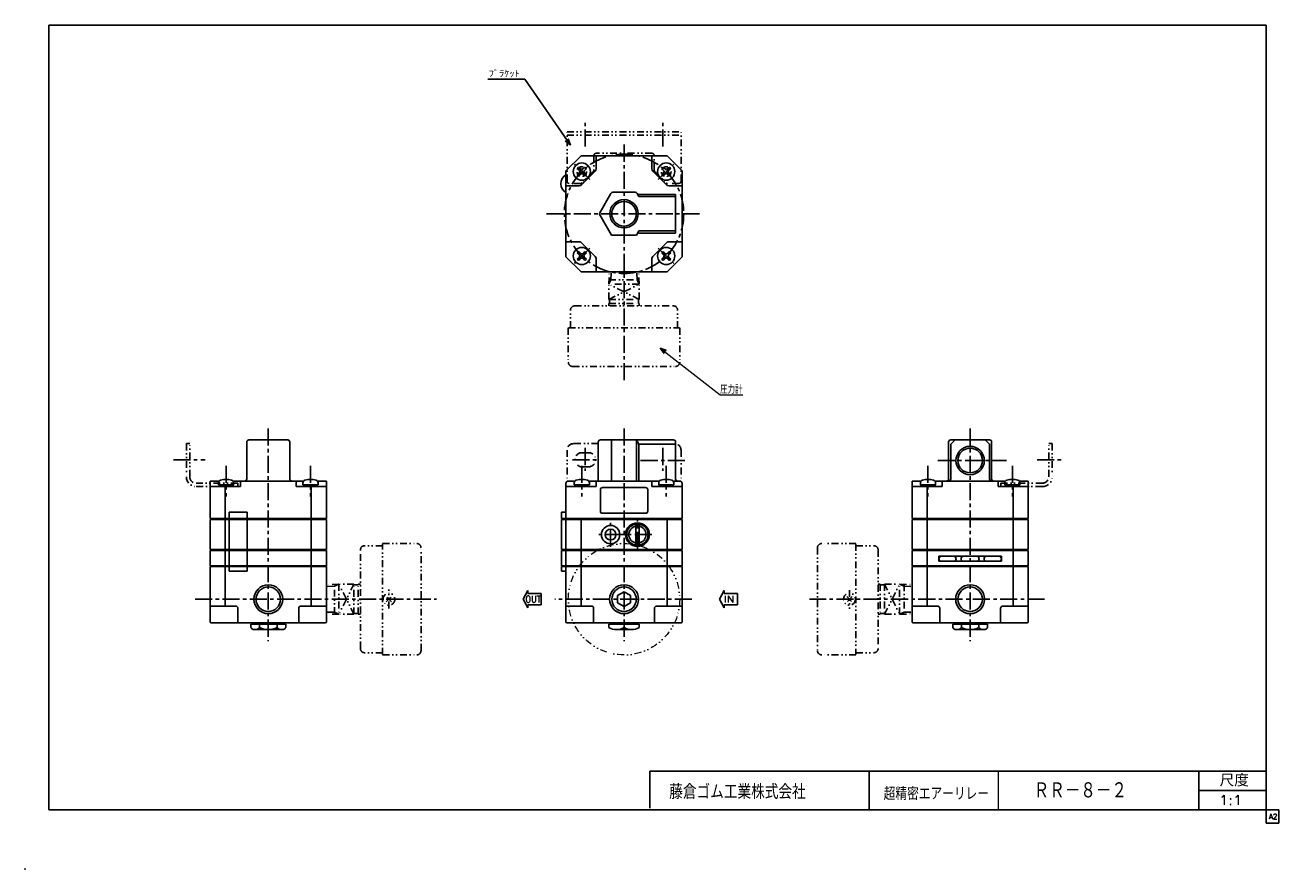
# Model space of a CAD drawing. Header units: millimetres. Extents: x -297 to 286, y -210 to 183.
import ezdxf
from ezdxf.enums import TextEntityAlignment as Align

# ---------------------------------------------------------------- set-up
doc = ezdxf.new("R2010")
doc.units = ezdxf.units.MM
doc.header["$LTSCALE"] = 0.25
doc.header["$PDSIZE"] = 1
doc.linetypes.add('CENTER', pattern=[50.8, 31.75, -6.35, 6.35, -6.35])
doc.linetypes.add('DIVIDE', pattern=[31.75, 12.7, -6.35, 0, -6.35, 0, -6.35])
doc.layers.add('Layer0014', color=7, linetype='Continuous')
doc.layers.add('ZUWAKU', color=7, linetype='Continuous')
doc.styles.add('FdaStyle0', font='txt.shx', dxfattribs={"width": 0.8, "bigfont": 'bigfont'})

# ---------------------------------------------------------------- blocks, each defined once
blk = doc.blocks.new('_OPEN30')
at = {"color": 0, "linetype": 'ByBlock', "lineweight": -2}
for p, q in [((-1, 0.267949), (0, 0)), ((0, 0), (-1, -0.267949)), ((0, 0), (-1, 0))]:
    blk.add_line(p, q, dxfattribs=at)
blk = doc.blocks.new('DC_GROUP_RR-8-2_1')
at = {"color": 4, "linetype": 'DIVIDE', "lineweight": 25}
for p, q in [((-129.04, -85.79), (-126.56, -83.31)), ((-126.56, -85.79), (-129.04, -83.31))]:
    blk.add_line(p, q, dxfattribs=at)
blk.add_circle((-127.8, -84.55), 2.75, dxfattribs=at)
blk = doc.blocks.new('DC_GROUP_RR-8-2_2')
at = {"color": 4, "linetype": 'DIVIDE', "lineweight": 25}
for p, q in [((87.57, -83.31), (85.09, -85.79)), ((85.09, -83.31), (87.57, -85.79))]:
    blk.add_line(p, q, dxfattribs=at)
blk.add_circle((86.33, -84.55), 2.75, dxfattribs=at)

msp = doc.modelspace()

# ---------------------------------------------------------------- linework, layer by layer
at = {"color": 4, "linetype": 'Continuous', "lineweight": 25}
for p, q in [((-64.62, 157.29), (-81.87, 157.29)), ((-43.45, 126.68), (-64.62, 157.29)), ((-38.51, 121.72), (-45.51, 114.72)), ((1.49, 121.72), (-38.51, 121.72)), ((-31.51, 121.72), (-31.51, 115.58)), ((-5.51, 115.58), (-5.51, 121.72)), ((8.49, 114.72), (1.49, 121.72)), ((-45.51, 114.72), (-45.51, 74.72)), ((-39.19, 114.7), (-39.95, 115.46)), ((-39.95, 113.23), (-39.19, 113.99)), ((-38.48, 115.41), (-39.24, 116.17)), ((-38.48, 113.28), (-39.24, 112.52)), ((-38.3, 108.16), (-31.95, 114.52)), ((-37.78, 115.41), (-37.02, 116.17)), ((-37.02, 112.52), (-37.78, 113.28)), ((-36.31, 115.46), (-37.07, 114.7)), ((-36.31, 113.23), (-37.07, 113.99)), ((-5.07, 114.52), (1.29, 108.16)), ((0.05, 114.7), (-0.71, 115.46)), ((-0.71, 113.23), (0.05, 113.99)), ((0, 116.17), (0.76, 115.41)), ((0, 112.52), (0.76, 113.28)), ((1.47, 115.41), (2.23, 116.17)), ((2.23, 112.52), (1.47, 113.28)), ((2.18, 114.7), (2.94, 115.46)), ((2.18, 113.99), (2.94, 113.23)), ((8.49, 74.72), (8.49, 114.72)), ((-39.36, 107.72), (-45.51, 107.72)), ((8.49, 107.72), (2.35, 107.72)), ((-29.77, 95.22), (-24.57, 104.22)), ((-23.7, 104.72), (-13.31, 104.72)), ((-12.44, 104.22), (-11.58, 102.72)), ((-12.16, 103.72), (5.49, 103.72)), ((-11.58, 102.72), (5.49, 102.72)), ((5.49, 85.72), (5.49, 103.72)), ((-24.28, 84.72), (-29.77, 94.22)), ((-45.51, 81.72), (-39.36, 81.72)), ((-12.73, 84.72), (-24.28, 84.72)), ((-11.58, 86.72), (-12.73, 84.72)), ((-12.16, 85.72), (5.49, 85.72)), ((-11.58, 86.72), (5.49, 86.72)), ((2.35, 81.72), (8.49, 81.72)), ((-39.19, 75.45), (-39.95, 76.21)), ((-39.24, 76.92), (-38.48, 76.16)), ((-31.95, 74.93), (-38.3, 81.28)), ((-37.02, 76.92), (-37.78, 76.16)), ((-36.31, 76.21), (-37.07, 75.45)), ((1.29, 81.28), (-5.07, 74.93)), ((-0.71, 76.21), (0.05, 75.45)), ((0, 76.92), (0.76, 76.16)), ((1.47, 76.16), (2.23, 76.92)), ((2.94, 76.21), (2.18, 75.45)), ((-45.51, 74.72), (-38.51, 67.72)), ((-39.19, 74.75), (-39.95, 73.99)), ((-38.48, 74.04), (-39.24, 73.28)), ((-37.02, 73.28), (-37.78, 74.04)), ((-37.07, 74.75), (-36.31, 73.99)), ((-31.51, 73.87), (-31.51, 67.72)), ((-5.51, 67.72), (-5.51, 73.87)), ((-0.71, 73.99), (0.05, 74.75)), ((0.76, 74.04), (0, 73.28)), ((1.47, 74.04), (2.23, 73.28)), ((1.49, 67.72), (8.49, 74.72)), ((2.18, 74.75), (2.94, 73.99)), ((-38.51, 67.72), (1.49, 67.72)), ((-193.9, -28.59), (-193.9, -11.49)), ((-192.9, -10.49), (-174.9, -10.49)), ((-173.9, -11.49), (-173.9, -28.59)), ((-30.46, -29.59), (-30.46, -11.49)), ((-29.46, -10.49), (4.49, -10.49)), ((-24.28, -10.49), (-24.28, -29.59)), ((-12.73, -10.49), (-12.73, -29.59)), ((-11.58, -12.49), (-12.73, -10.49)), ((5.49, -28.59), (5.49, -11.49)), ((132.43, -28.59), (132.43, -11.49)), ((133.43, -12.49), (135.43, -10.49)), ((133.43, -10.49), (151.43, -10.49)), ((151.43, -12.49), (149.43, -10.49)), ((152.43, -11.49), (152.43, -28.59)), ((-11.58, -12.49), (5.49, -12.49)), ((-11.58, -12.49), (-11.58, -29.59)), ((133.43, -28.59), (133.43, -12.49)), ((151.43, -28.59), (151.43, -12.49)), ((-206.73, -29.59), (-210.9, -29.59)), ((-210.9, -29.59), (-210.9, -46.99)), ((-196.9, -32.19), (-210.9, -32.19)), ((-207.02, -30.41), (-207.02, -31.39)), ((-207.02, -31.39), (-200.02, -31.39)), ((-206.82, -32.19), (-206.82, -31.39)), ((-203.9, -32.19), (-203.9, -46.99)), ((-203.63, -31.39), (-203.41, -32.19)), ((-167.49, -29.59), (-200.31, -29.59)), ((-200.22, -31.39), (-200.22, -32.19)), ((-200.02, -31.39), (-200.02, -30.41)), ((-196.9, -29.59), (-196.9, -32.19)), ((-170.9, -29.59), (-170.9, -32.19)), ((-156.9, -32.19), (-170.9, -32.19)), ((-167.78, -30.41), (-167.78, -31.39)), ((-167.78, -31.39), (-160.78, -31.39)), ((-167.58, -32.19), (-167.58, -31.39)), ((-164.39, -31.39), (-164.17, -32.19)), ((-163.9, -32.19), (-163.9, -46.99)), ((-156.9, -29.59), (-161.07, -29.59)), ((-160.98, -31.39), (-160.98, -32.19)), ((-160.78, -31.39), (-160.78, -30.41)), ((-156.9, -29.59), (-156.9, -46.99)), ((-45.51, -46.99), (-45.51, -30.59)), ((-45.51, -32.19), (-31.51, -32.19)), ((-41.33, -29.59), (-44.51, -29.59)), ((-41.63, -31.39), (-41.63, -30.41)), ((-34.63, -31.39), (-41.63, -31.39)), ((-41.43, -31.39), (-41.43, -32.19)), ((-38.02, -31.39), (-38.23, -32.19)), ((-2.09, -29.59), (-34.92, -29.59)), ((-34.83, -32.19), (-34.83, -31.39)), ((-34.63, -30.41), (-34.63, -31.39)), ((-31.51, -29.59), (-31.51, -32.19)), ((-29.51, -33.59), (-29.51, -43.59)), ((-28.51, -32.59), (-8.51, -32.59)), ((-7.51, -33.59), (-7.51, -43.59)), ((-5.51, -29.59), (-5.51, -32.19)), ((-5.51, -32.19), (8.49, -32.19)), ((-2.39, -31.39), (-2.39, -30.41)), ((4.61, -31.39), (-2.39, -31.39)), ((-2.19, -31.39), (-2.19, -32.19)), ((1.22, -31.39), (1.01, -32.19)), ((7.49, -29.59), (4.32, -29.59)), ((4.41, -32.19), (4.41, -31.39)), ((4.61, -30.41), (4.61, -31.39)), ((8.49, -46.99), (8.49, -30.59)), ((119.6, -29.59), (115.43, -29.59)), ((115.43, -29.59), (115.43, -46.99)), ((129.43, -32.19), (115.43, -32.19)), ((119.31, -30.41), (119.31, -31.39)), ((119.31, -31.39), (126.31, -31.39)), ((119.51, -32.19), (119.51, -31.39)), ((122.43, -32.19), (122.43, -46.99)), ((122.7, -31.39), (122.92, -32.19)), ((158.84, -29.59), (126.02, -29.59)), ((126.11, -31.39), (126.11, -32.19)), ((126.31, -31.39), (126.31, -30.41)), ((129.43, -29.59), (129.43, -32.19)), ((155.43, -29.59), (155.43, -32.19)), ((169.43, -32.19), (155.43, -32.19)), ((158.55, -30.41), (158.55, -31.39)), ((158.55, -31.39), (165.55, -31.39)), ((158.75, -32.19), (158.75, -31.39)), ((161.94, -31.39), (162.16, -32.19)), ((162.43, -32.19), (162.43, -46.99)), ((169.43, -29.59), (165.26, -29.59)), ((165.35, -31.39), (165.35, -32.19)), ((165.55, -31.39), (165.55, -30.41)), ((169.43, -29.59), (169.43, -46.99)), ((-202.06, -46.99), (-202.06, -43.99)), ((-202.06, -43.99), (-193.74, -43.99)), ((-193.74, -46.99), (-193.74, -43.99)), ((-47.52, -43.99), (-45.51, -43.99)), ((-47.52, -46.99), (-47.52, -43.99)), ((-28.51, -44.59), (-8.51, -44.59)), ((-210.9, -46.99), (-156.9, -46.99)), ((-210.9, -61.49), (-210.9, -47.49)), ((-210.9, -47.49), (-156.9, -47.49)), ((-203.9, -47.49), (-203.9, -61.49)), ((-202.06, -47.49), (-202.06, -61.49)), ((-193.74, -47.49), (-193.74, -61.49)), ((-163.9, -47.49), (-163.9, -61.49)), ((-156.9, -47.49), (-156.9, -61.49)), ((8.49, -46.99), (-47.52, -46.99)), ((-47.52, -47.49), (8.49, -47.49)), ((-47.52, -47.49), (-47.52, -61.49)), ((-45.51, -47.49), (-45.51, -61.49)), ((-38.51, -47.49), (-38.51, -61.49)), ((-13.01, -59.43), (-13.01, -49.55)), ((-11.51, -49.55), (-11.51, -59.43)), ((1.49, -47.49), (1.49, -61.49)), ((8.49, -47.49), (8.49, -61.49)), ((115.43, -46.99), (169.43, -46.99)), ((115.43, -61.49), (115.43, -47.49)), ((115.43, -47.49), (169.43, -47.49)), ((122.43, -61.49), (122.43, -47.49)), ((162.43, -61.49), (162.43, -47.49)), ((169.43, -47.49), (169.43, -61.49)), ((-156.9, -61.49), (-210.9, -61.49)), ((-210.9, -61.87), (-210.9, -68.97)), ((-156.9, -61.87), (-210.9, -61.87)), ((-210.4, -61.49), (-210.4, -61.87)), ((-203.9, -68.97), (-203.9, -61.87)), ((-202.06, -61.87), (-202.06, -68.97)), ((-193.74, -61.87), (-193.74, -68.97)), ((-163.9, -68.97), (-163.9, -61.87)), ((-157.4, -61.49), (-157.4, -61.87)), ((-156.9, -61.87), (-156.9, -68.97)), ((8.49, -61.49), (-47.52, -61.49)), ((8.49, -61.87), (-47.52, -61.87)), ((-47.52, -68.97), (-47.52, -61.87)), ((-45.51, -61.87), (-45.51, -68.97)), ((-38.51, -68.97), (-38.51, -61.87)), ((1.49, -68.97), (1.49, -61.87)), ((8.49, -61.87), (8.49, -68.97)), ((169.43, -61.49), (115.43, -61.49)), ((115.43, -61.87), (115.43, -68.97)), ((169.43, -61.87), (115.43, -61.87)), ((115.93, -61.49), (115.93, -61.87)), ((122.43, -68.97), (122.43, -61.87)), ((162.43, -68.97), (162.43, -61.87)), ((168.93, -61.49), (168.93, -61.87)), ((169.43, -61.87), (169.43, -68.97)), ((-210.9, -68.97), (-156.9, -68.97)), ((-210.9, -69.35), (-210.9, -95.05)), ((-156.9, -69.35), (-210.9, -69.35)), ((-210.4, -68.97), (-210.4, -69.35)), ((-203.9, -69.35), (-203.9, -87.75)), ((-202.06, -69.35), (-202.06, -71.58)), ((-193.74, -69.35), (-193.74, -71.58)), ((-163.9, -69.35), (-163.9, -87.75)), ((-157.4, -68.97), (-157.4, -69.35)), ((-156.9, -95.05), (-156.9, -69.35)), ((-47.52, -68.97), (8.49, -68.97)), ((-47.52, -69.35), (8.49, -69.35)), ((-47.52, -69.35), (-47.52, -71.58)), ((-45.51, -95.05), (-45.51, -69.35)), ((-45.01, -68.97), (-45.01, -69.35)), ((-38.51, -69.35), (-38.51, -87.75)), ((1.49, -69.35), (1.49, -87.75)), ((8.49, -69.35), (8.49, -95.05)), ((115.43, -68.97), (169.43, -68.97)), ((115.43, -95.05), (115.43, -69.35)), ((115.43, -69.35), (169.43, -69.35)), ((115.93, -68.97), (115.93, -69.35)), ((122.43, -69.35), (122.43, -87.75)), ((127.93, -64.57), (127.93, -66.87)), ((156.93, -64.57), (127.93, -64.57)), ((127.93, -66.87), (156.93, -66.87)), ((156.93, -64.57), (156.93, -66.87)), ((162.43, -69.35), (162.43, -87.75)), ((168.93, -68.97), (168.93, -69.35)), ((169.43, -69.35), (169.43, -95.05)), ((-202.06, -71.58), (-193.74, -71.58)), ((-47.52, -71.58), (-45.51, -71.58)), ((-65.37, -84.55), (-63.2, -80.49)), ((-63.2, -81.89), (-63.2, -80.49)), ((-18.51, -81.08), (-21.51, -82.82)), ((-18.51, -81.08), (-15.51, -82.82)), ((25.87, -84.55), (28.04, -80.49)), ((28.04, -81.89), (28.04, -80.49)), ((-65.37, -84.55), (-63.2, -88.61)), ((-56.99, -81.89), (-63.2, -81.89)), ((-56.99, -87.2), (-63.2, -87.2)), ((-63.2, -87.2), (-63.2, -88.61)), ((-56.99, -81.89), (-56.99, -87.2)), ((-21.51, -82.82), (-21.51, -86.28)), ((-21.51, -86.28), (-18.51, -88.01)), ((-15.51, -86.28), (-18.51, -88.01)), ((-15.51, -82.82), (-15.51, -86.28)), ((25.87, -84.55), (28.04, -88.61)), ((34.25, -81.89), (28.04, -81.89)), ((34.25, -87.2), (28.04, -87.2)), ((28.04, -87.2), (28.04, -88.61)), ((34.25, -81.89), (34.25, -87.2)), ((-210.9, -87.75), (-199.02, -87.75)), ((-198.02, -88.75), (-198.02, -95.55)), ((-169.78, -88.75), (-169.78, -95.55)), ((-156.9, -87.75), (-168.78, -87.75)), ((-45.51, -87.75), (-33.63, -87.75)), ((-32.63, -88.75), (-32.63, -95.55)), ((-4.38, -88.75), (-4.38, -95.55)), ((8.49, -87.75), (-3.38, -87.75)), ((115.43, -87.75), (127.31, -87.75)), ((128.31, -88.75), (128.31, -95.55)), ((156.55, -88.75), (156.55, -95.55)), ((169.43, -87.75), (157.55, -87.75)), ((-210.4, -95.55), (-157.4, -95.55)), ((-175.82, -96.2), (-191.98, -96.2)), ((-191.98, -97.7), (-191.98, -96.2)), ((-176.9, -98.7), (-190.9, -98.7)), ((-188.8, -96.2), (-188.15, -95.55)), ((-187.94, -97.7), (-187.94, -96.2)), ((-179.86, -97.7), (-179.86, -96.2)), ((-179, -96.2), (-179.65, -95.55)), ((-175.82, -97.7), (-175.82, -96.2)), ((7.99, -95.55), (-45.01, -95.55)), ((-25.51, -96.2), (-11.51, -96.2)), ((-25.51, -96.2), (-25.51, -97.7)), ((-23.41, -96.2), (-22.76, -95.55)), ((-22.01, -98.7), (-15.01, -98.7)), ((-18.51, -96.2), (-18.51, -97.7)), ((-13.61, -96.2), (-14.26, -95.55)), ((-11.51, -96.2), (-11.51, -97.7)), ((168.93, -95.55), (115.93, -95.55)), ((150.51, -96.2), (134.35, -96.2)), ((134.35, -97.7), (134.35, -96.2)), ((135.43, -98.7), (149.43, -98.7)), ((137.53, -96.2), (138.18, -95.55)), ((138.39, -97.7), (138.39, -96.2)), ((146.47, -97.7), (146.47, -96.2)), ((147.33, -96.2), (146.68, -95.55)), ((150.51, -97.7), (150.51, -96.2)), ((-6.5, -181.7), (-6.5, -164.5)), ((-6.5, -164.5), (280, -164.5)), ((95.5, -164.5), (95.5, -182.5)), ((248.7, -182.5), (248.7, -164.5)), ((248.7, -173.5), (280, -173.5))]:
    msp.add_line(p, q, dxfattribs=at)
at = {"color": 4, "linetype": 'CENTER', "lineweight": 25}
for p, q in [((-36.51, 125.96), (-36.51, 138)), ((-0.51, 125.96), (-0.51, 138)), ((-18.51, 17.36), (-18.51, 127.03)), ((-54.56, 94.72), (16.56, 94.72)), ((-183.9, -5.15), (-183.9, -104.1)), ((-18.51, -5.15), (-18.51, -104.1)), ((142.43, -5.15), (142.43, -104.1)), ((-36.51, -14.21), (-36.51, -24.86)), ((-0.51, -14.21), (-0.51, -24.86)), ((-228.03, -19.69), (-213.2, -19.69)), ((-203.52, -22.45), (-203.52, -36.7)), ((-164.28, -22.45), (-164.28, -36.7)), ((-42.47, -19.69), (-30.2, -19.69)), ((-38.13, -22.45), (-38.13, -36.7)), ((9.84, -19.99), (-11.49, -19.99)), ((1.11, -22.45), (1.11, -36.7)), ((122.81, -22.45), (122.81, -36.7)), ((127.36, -20.04), (159.29, -20.04)), ((162.05, -22.45), (162.05, -36.7)), ((173.57, -19.69), (185.88, -19.69)), ((-24.76, -60.11), (-24.76, -48.86)), ((-12.26, -61.14), (-12.26, -47.83)), ((-19.13, -54.49), (-30.38, -54.49)), ((-5.6, -54.49), (-18.91, -54.49)), ((-217.93, -84.55), (-105.7, -84.55)), ((13.09, -84.55), (-50.65, -84.55)), ((177.05, -84.55), (67.73, -84.55))]:
    msp.add_line(p, q, dxfattribs=at)
at = {"color": 4, "linetype": 'DIVIDE', "lineweight": 25}
for p, q in [((-45.01, 132.85), (7.99, 132.85)), ((-45.01, 109.85), (-45.01, 132.85)), ((-45.01, 131.25), (7.99, 131.25)), ((7.99, 109.85), (7.99, 132.85)), ((-5.51, 122.85), (-31.51, 122.85)), ((-32.51, 121.85), (-32.51, 115.08)), ((-4.51, 115.08), (-4.51, 121.85)), ((-32.8, 114.37), (-38.03, 109.14)), ((-4.21, 114.37), (1.02, 109.14)), ((-38.74, 108.85), (-44.01, 108.85)), ((6.99, 108.85), (1.73, 108.85)), ((-25.51, 61.92), (-25.33, 67.72)), ((-24.59, 63.99), (-24.47, 67.72)), ((-12.43, 63.99), (-12.54, 67.72)), ((-11.51, 61.92), (-11.68, 67.72)), ((-24.59, 63.99), (-25.51, 61.92)), ((-11.51, 61.92), (-25.51, 61.92)), ((-25.51, 54.92), (-25.51, 61.92)), ((-25.51, 54.92), (-11.51, 61.92)), ((-11.51, 54.92), (-25.51, 61.92)), ((-25.44, 63.99), (-11.57, 63.99)), ((-12.43, 63.99), (-11.51, 61.92)), ((-11.51, 54.92), (-11.51, 61.92)), ((-25.51, 54.92), (-11.51, 54.92)), ((-25.51, 52.92), (-11.51, 52.92)), ((-25.51, 52.92), (-25.51, 51.92)), ((-25.21, 52.92), (-25.21, 55.07)), ((-11.81, 52.92), (-11.81, 55.07)), ((-11.51, 52.92), (-11.51, 51.92)), ((-43.41, 41.62), (-43.41, 49.92)), ((-41.41, 51.92), (4.39, 51.92)), ((6.39, 41.62), (6.39, 49.92)), ((-44.41, 41.62), (-44.41, 25.82)), ((-44.26, 41.62), (7.24, 41.62)), ((7.39, 41.62), (7.39, 25.82)), ((-42.41, 23.72), (5.39, 23.72)), ((-222.02, -12.19), (-222.02, -27.59)), ((-220.42, -12.19), (-222.02, -12.19)), ((-220.42, -27.59), (-220.42, -12.19)), ((-45.01, -15.19), (-45.01, -29.72)), ((-30.46, -12.19), (-42.01, -12.19)), ((-38.01, -16.39), (-35.01, -16.39)), ((7.99, -15.19), (7.99, -29.72)), ((178.95, -27.59), (178.95, -12.19)), ((178.95, -12.19), (180.55, -12.19)), ((180.55, -12.19), (180.55, -27.59)), ((-38.01, -22.99), (-35.01, -22.99)), ((-198.14, -30.59), (-217.42, -30.59)), ((-217.42, -32.19), (-198.14, -32.19)), ((-198.14, -30.59), (-198.14, -32.19)), ((156.67, -30.59), (175.95, -30.59)), ((156.67, -30.59), (156.67, -32.19)), ((175.95, -32.19), (156.67, -32.19)), ((-141.1, -107.45), (-141.1, -61.65)), ((-130.8, -59.65), (-139.1, -59.65)), ((-130.8, -58.65), (-115, -58.65)), ((-130.8, -110.3), (-130.8, -58.8)), ((-112.9, -108.45), (-112.9, -60.65)), ((71.43, -60.65), (71.43, -108.45)), ((89.33, -58.65), (73.53, -58.65)), ((89.33, -58.8), (89.33, -110.3)), ((89.33, -59.65), (97.63, -59.65)), ((99.63, -61.65), (99.63, -107.45)), ((-151.1, -77.55), (-156.9, -77.73)), ((-153.16, -78.47), (-156.9, -78.58)), ((-153.16, -78.47), (-151.1, -77.55)), ((-153.16, -91.49), (-153.16, -77.61)), ((-151.1, -77.55), (-151.1, -91.55)), ((-144.1, -77.55), (-151.1, -77.55)), ((-144.1, -91.55), (-151.1, -77.55)), ((-144.1, -77.55), (-151.1, -91.55)), ((-142.1, -77.85), (-144.25, -77.85)), ((-144.1, -91.55), (-144.1, -77.55)), ((-142.1, -91.55), (-142.1, -77.55)), ((-142.1, -77.55), (-141.1, -77.55)), ((-127.8, -88.83), (-127.8, -80.1)), ((86.33, -80.27), (86.33, -89)), ((100.63, -77.55), (99.63, -77.55)), ((100.63, -77.55), (100.63, -91.55)), ((100.63, -77.85), (102.78, -77.85)), ((102.63, -77.55), (102.63, -91.55)), ((102.63, -77.55), (109.63, -77.55)), ((102.63, -77.55), (109.63, -91.55)), ((102.63, -91.55), (109.63, -77.55)), ((109.63, -91.55), (109.63, -77.55)), ((111.69, -78.47), (109.63, -77.55)), ((109.63, -77.55), (115.43, -77.73)), ((111.69, -77.61), (111.69, -91.49)), ((111.69, -78.47), (115.43, -78.58)), ((-153.16, -90.63), (-156.9, -90.52)), ((-151.1, -91.55), (-156.9, -91.37)), ((-153.16, -90.63), (-151.1, -91.55)), ((-144.1, -91.55), (-151.1, -91.55)), ((-142.1, -91.25), (-144.25, -91.25)), ((-142.1, -91.55), (-141.1, -91.55)), ((100.63, -91.55), (99.63, -91.55)), ((100.63, -91.25), (102.78, -91.25)), ((102.63, -91.55), (109.63, -91.55)), ((111.69, -90.63), (109.63, -91.55)), ((109.63, -91.55), (115.43, -91.37)), ((111.69, -90.63), (115.43, -90.52)), ((-130.8, -109.45), (-139.1, -109.45)), ((-130.8, -110.45), (-115, -110.45)), ((89.33, -110.45), (73.53, -110.45)), ((89.33, -109.45), (97.63, -109.45))]:
    msp.add_line(p, q, dxfattribs=at)
at = {"color": 4, "linetype": 'Continuous', "lineweight": 13}
for p, q in [((-1.65, 32.29), (26.16, 10.56)), ((26.16, 10.56), (36.66, 10.56)), ((155.5, -164.5), (155.5, -182.5))]:
    msp.add_line(p, q, dxfattribs=at)
at = {"color": 4, "linetype": 'CENTER', "lineweight": 25}
msp.add_circle((-18.51, 94.72), 27.75, dxfattribs=at)
at = {"color": 4, "linetype": 'Continuous', "lineweight": 25}
for centre, radius in [((-38.13, 114.35), 4), ((1.12, 114.35), 4), ((-18.51, 94.72), 6.58), ((-18.51, 94.72), 5.72), ((-38.13, 75.1), 4), ((1.12, 75.1), 4), ((142.43, -20.04), 6.58), ((142.43, -20.04), 5.72), ((-24.76, -54.49), 4.25), ((-24.76, -54.49), 2.5), ((-12.26, -54.49), 5.5), ((-12.26, -54.49), 5), ((-12.26, -54.49), 0.75), ((-183.9, -84.55), 6.72), ((-183.9, -84.55), 5.69), ((-18.51, -84.55), 6.72), ((-18.51, -84.55), 5.69), ((142.43, -84.55), 6.72), ((142.43, -84.55), 5.69)]:
    msp.add_circle(centre, radius, dxfattribs=at)
at = {"color": 4, "linetype": 'DIVIDE', "lineweight": 25}
for centre in [(-38.13, 114.35), (1.12, 114.35)]:
    msp.add_circle(centre, 2.25, dxfattribs=at)
at = {"color": 4, "linetype": 'DIVIDE', "lineweight": 13}
msp.add_circle((-18.51, -84.55), 25.9, dxfattribs=at)
at = {"color": 4, "linetype": 'DIVIDE', "lineweight": 25}
for centre, radius, start, end in [((-31.51, 121.85), 1, 90, 180), ((-5.51, 121.85), 1, 0, 90), ((-33.51, 115.08), 1, 315, 360), ((-3.51, 115.08), 1, 180, 225), ((-44.01, 109.85), 1, 180, 270), ((-38.74, 109.85), 1, 270, 315), ((1.73, 109.85), 1, 225, 270), ((6.99, 109.85), 1, 270, 360), ((-41.41, 49.92), 2, 90, 180), ((4.39, 49.92), 2, 0, 90), ((-42.41, 25.72), 2, 180, 270), ((5.39, 25.72), 2, 270, 0), ((-42.01, -15.19), 3, 90, 180), ((-38.01, -19.69), 3.3, 90, 270), ((-35.01, -19.69), 3.3, 270, 90), ((4.99, -15.19), 3, 360, 80.40593), ((-217.42, -27.59), 4.6, 180, 270), ((-217.42, -27.59), 3, 180, 270), ((175.95, -27.59), 3, 270, 0), ((175.95, -27.59), 4.6, 270, 0), ((-139.1, -61.65), 2, 90, 180), ((-114.9, -60.65), 2, 0, 90), ((73.43, -60.65), 2, 90, 180), ((97.63, -61.65), 2, 0, 90), ((-139.1, -107.45), 2, 180, 270), ((-114.9, -108.45), 2, 270, 0), ((73.43, -108.45), 2, 180, 270), ((97.63, -107.45), 2, 270, 0)]:
    msp.add_arc(centre, radius, start, end, dxfattribs=at)
at = {"color": 4, "linetype": 'Continuous', "lineweight": 25}
for centre, radius, start, end in [((-43.11, 108.72), 4.8, 120, 240), ((-39.6, 115.81), 0.5, 45, 225), ((-39.6, 112.88), 0.5, 135, 315), ((-39.54, 114.35), 0.5, 315, 45), ((-38.13, 115.76), 0.5, 225, 315), ((-38.13, 112.93), 0.5, 45, 135), ((-36.71, 114.35), 0.5, 135, 225), ((-36.66, 115.81), 0.5, 315, 135), ((-36.66, 112.88), 0.5, 225, 45), ((-33.01, 115.58), 1.5, 315, 360), ((-4.01, 115.58), 1.5, 180, 225), ((-0.35, 115.81), 0.5, 45, 225), ((-0.35, 112.88), 0.5, 135, 315), ((-0.3, 114.35), 0.5, 315, 45), ((1.12, 115.76), 0.5, 225, 315), ((1.12, 112.93), 0.5, 45, 135), ((2.53, 114.35), 0.5, 135, 225), ((2.58, 115.81), 0.5, 315, 135), ((2.58, 112.88), 0.5, 225, 45), ((-39.36, 109.22), 1.5, 270, 315), ((2.35, 109.22), 1.5, 225, 270), ((-23.7, 103.72), 1, 90, 150), ((-13.31, 103.72), 1, 30, 90), ((-28.9, 94.72), 1, 150, 210), ((-39.36, 80.22), 1.5, 45, 90), ((-23.7, 85.72), 1, 210, 270), ((-13.31, 85.72), 1, 270, 330), ((2.35, 80.22), 1.5, 90, 135), ((-39.6, 76.57), 0.5, 45, 225), ((-38.13, 76.52), 0.5, 225, 315), ((-36.66, 76.57), 0.5, 315, 135), ((-0.35, 76.57), 0.5, 45, 225), ((1.12, 76.52), 0.5, 225, 315), ((2.58, 76.57), 0.5, 315, 135), ((-39.6, 73.63), 0.5, 135, 315), ((-39.54, 75.1), 0.5, 315, 45), ((-38.13, 73.69), 0.5, 45, 135), ((-36.71, 75.1), 0.5, 135, 225), ((-36.66, 73.63), 0.5, 225, 45), ((-33.01, 73.87), 1.5, 360, 45), ((-4.01, 73.87), 1.5, 135, 180), ((-0.35, 73.63), 0.5, 135, 315), ((-0.3, 75.1), 0.5, 315, 45), ((1.12, 73.69), 0.5, 45, 135), ((2.53, 75.1), 0.5, 135, 225), ((2.58, 73.63), 0.5, 225, 45), ((-192.9, -11.49), 1, 90, 180), ((-174.9, -11.49), 1, 360, 90), ((-29.46, -11.49), 1, 90, 180), ((4.49, -11.49), 1, 360, 90), ((133.43, -11.49), 1, 90, 180), ((151.43, -11.49), 1, 360, 90), ((-203.52, -37.79), 9, 73.39845, 106.60155), ((-194.9, -28.59), 1, 270, 360), ((-172.9, -28.59), 1, 180, 270), ((-164.28, -37.79), 9, 73.39845, 106.60155), ((-38.13, -37.79), 9, 73.39845, 106.60155), ((1.11, -37.79), 9, 73.39845, 106.60155), ((6.49, -28.59), 1, 180, 270), ((122.81, -37.79), 9, 73.39845, 106.60155), ((131.43, -28.59), 1, 270, 360), ((132.43, -28.59), 1, 270, 360), ((152.43, -28.59), 1, 180, 270), ((153.43, -28.59), 1, 180, 270), ((162.05, -37.79), 9, 73.39845, 106.60155), ((-205.72, -30.41), 1.3, 106.60155, 180), ((-201.32, -30.41), 1.3, 0, 73.39845), ((-166.48, -30.41), 1.3, 106.60155, 180), ((-162.08, -30.41), 1.3, 0, 73.39845), ((-44.51, -30.59), 1, 90, 180), ((-40.33, -30.41), 1.3, 106.60155, 180), ((-35.93, -30.41), 1.3, 360, 73.39845), ((-28.51, -33.59), 1, 90, 180), ((-8.51, -33.59), 1, 0, 90), ((-1.09, -30.41), 1.3, 106.60155, 180), ((3.31, -30.41), 1.3, 360, 73.39845), ((7.49, -30.59), 1, 360, 90), ((120.61, -30.41), 1.3, 106.60155, 180), ((125.01, -30.41), 1.3, 0, 73.39845), ((159.85, -30.41), 1.3, 106.60155, 180), ((164.25, -30.41), 1.3, 0, 73.39845), ((-28.51, -43.59), 1, 180, 270), ((-8.51, -43.59), 1, 270, 0), ((-12.26, -54.49), 4, 100.80692, 259.19308), ((-12.26, -54.49), 4, 280.80692, 79.19308), ((129.08, -65.72), 1.15, 90, 270), ((134.78, -65.72), 1.15, 270, 90), ((139.38, -65.72), 1.15, 90, 270), ((145.48, -65.72), 1.15, 270, 90), ((150.08, -65.72), 1.15, 90, 270), ((155.78, -65.72), 1.15, 270, 90), ((-199.02, -88.75), 1, 0, 90), ((-168.78, -88.75), 1, 90, 180), ((-33.63, -88.75), 1, 0, 90), ((-3.38, -88.75), 1, 90, 180), ((127.31, -88.75), 1, 0, 90), ((157.55, -88.75), 1, 90, 180), ((-210.4, -95.05), 0.5, 180, 270), ((-189.82, -96.44), 2.5, 210.16228, 244.39629), ((-190.12, -95.84), 2.87, 270, 319.47536), ((-183.9, -90.03), 8.67, 242.20423, 297.79577), ((-177.68, -95.84), 2.87, 220.52464, 270), ((-177.98, -96.44), 2.5, 295.60371, 329.83772), ((-157.4, -95.05), 0.5, 270, 0), ((-45.01, -95.05), 0.5, 180, 270), ((-22.01, -92.07), 6.62, 238.10921, 301.89079), ((-15.01, -92.07), 6.62, 238.10921, 301.89079), ((7.99, -95.05), 0.5, 270, 360), ((115.93, -95.05), 0.5, 180, 270), ((136.51, -96.44), 2.5, 210.16228, 244.39629), ((136.21, -95.84), 2.87, 270, 319.47536), ((142.43, -90.03), 8.67, 242.20423, 297.79577), ((148.65, -95.84), 2.87, 220.52464, 270), ((148.35, -96.44), 2.5, 295.60371, 329.83772), ((168.93, -95.05), 0.5, 270, 360)]:
    msp.add_arc(centre, radius, start, end, dxfattribs=at)
at = {"color": 5, "linetype": 'Continuous'}
msp.add_point((-297, -210), dxfattribs=at)
at = {"layer": 'Layer0014', "color": 4, "linetype": 'CENTER', "lineweight": 25}
for p, q in [((-34.45, 110.66), (-41.59, 117.81)), ((-2.57, 110.66), (4.58, 117.81)), ((-34.45, 78.78), (-41.59, 71.64)), ((-2.57, 78.78), (4.58, 71.64))]:
    msp.add_line(p, q, dxfattribs=at)
at = {"layer": 'ZUWAKU', "color": 5, "linetype": 'Continuous', "lineweight": 25}
for p, q in [((280, 182.5), (-286, 182.5)), ((-286, -182.5), (-286, 182.5)), ((280, -182.5), (280, 182.5)), ((286, -182.5), (-286, -182.5)), ((280, -188.75), (280, -182.5)), ((286, -188.75), (286, -182.5)), ((280, -188.75), (286, -188.75))]:
    msp.add_line(p, q, dxfattribs=at)

# ---------------------------------------------------------------- block references
at = {"color": 4, "xscale": 3.000002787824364, "yscale": 2.999989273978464}
for p, rotation in [((-43.45, 126.68), 304.6676042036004), ((-1.65, 32.29), 142.0012675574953)]:
    msp.add_blockref('_OPEN30', p, dxfattribs=dict(at, rotation=rotation))
at = {"linetype": 'Continuous'}
for name in ['DC_GROUP_RR-8-2_1', 'DC_GROUP_RR-8-2_2']:
    msp.add_blockref(name, (0, 0), dxfattribs=at)

# ---------------------------------------------------------------- texts
at = {"color": 4, "style": 'FdaStyle0'}
for s, height, width, p, p2 in [('ﾌﾞﾗｹｯﾄ', 3, 0.8, (-81.42, 158.19), (-67.02, 158.19)), ('圧力計', 3.5, 0.833333, (26.16, 11.06), (36.66, 11.06)), ('OUT', 3, 0.8, (-64.38, -86.05), (-57.18, -86.05)), ('IN', 3, 0.8, (27.95, -86.05), (32.75, -86.05)), ('尺度', 5.7, 0.995614, (258.42, -171.67), (272.04, -171.67)), ('藤倉ゴム工業株式会社', 6.75, 0.783333, (2.52, -177.49), (65.97, -177.49)), ('超精密エアーリレー', 6, 0.755952, (102.22, -178), (151.2, -178)), ('1:1', 4.5, 0.8, (258.15, -180.25), (268.95, -180.25))]:
    msp.add_text(s, height=height, dxfattribs=dict(at, width=width)).set_placement(p, p2, align=Align.FIT)
at = {"layer": 'Layer0014', "color": 4, "style": 'FdaStyle0', "width": 0.693291}
msp.add_text('ＲＲ－８－２', height=8, dxfattribs=at).set_placement((171.97, -177.5), (215.37, -177.5), align=Align.FIT)
at = {"layer": 'ZUWAKU', "color": 7, "style": 'FdaStyle0', "width": 0.8}
msp.add_text('A2', height=2.5, dxfattribs=at).set_placement((281.31, -186.88), (285.31, -186.88), align=Align.FIT)

doc.saveas('drawing.dxf')
